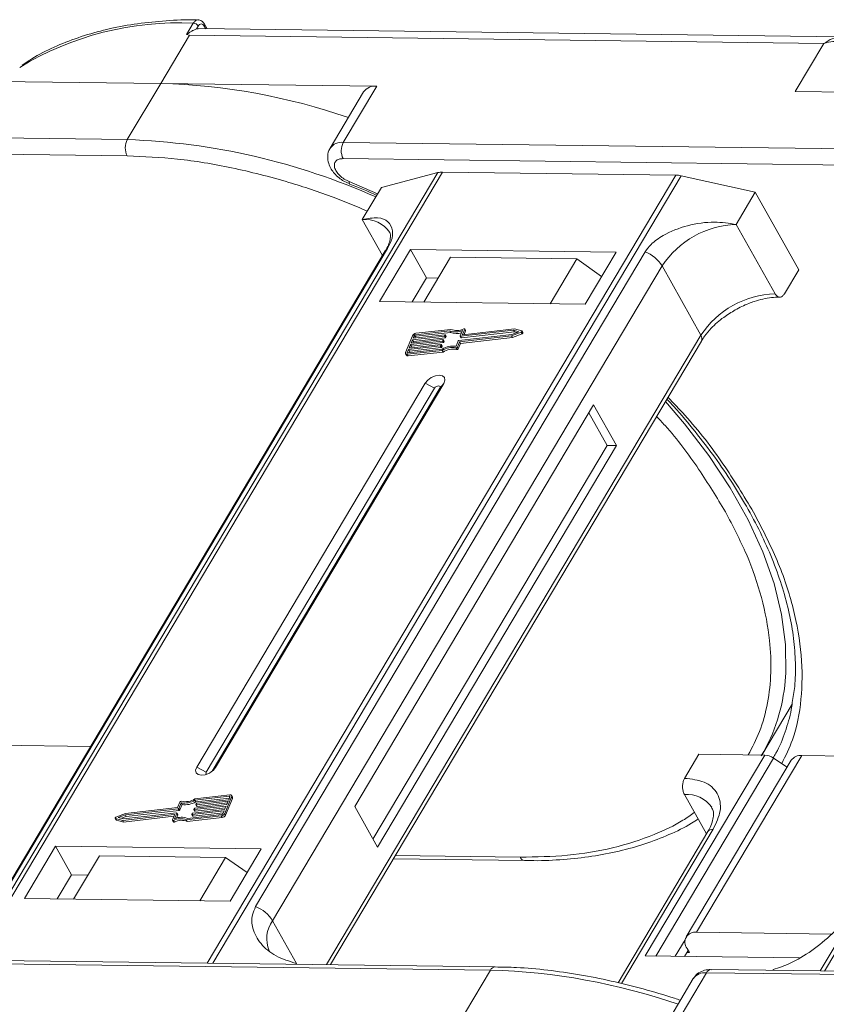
# Model space of a CAD drawing. Header units: millimetres. Extents: x -1214 to 867, y -361 to 1097.
# Tile 32 of 51: x 105 to 156, y 948 to 1010. Entities that reach past the tile are written whole.
import ezdxf

# ---------------------------------------------------------------- set-up
doc = ezdxf.new("R2010")
doc.units = ezdxf.units.MM

msp = doc.modelspace()

# ---------------------------------------------------------------- linework, layer by layer
at = {"color": 7, "linetype": 'Continuous', "lineweight": 15}
for p, q in [((115.504, 1009.445), (115.934, 1010.167)), ((116.132, 1009.798), (116.243, 1009.984)), ((156.854, 1009.298), (116.285, 1009.82)), ((116.627, 1009.979), (116.719, 1009.815)), ((116.804, 1009.814), (116.641, 1010.106)), ((113.88, 1006.363), (115.689, 1009.405)), ((115.504, 1009.445), (115.689, 1009.405)), ((115.689, 1009.405), (155.736, 1008.889)), ((155.736, 1008.889), (153.926, 1005.847)), ((100.25, 1006.538), (113.88, 1006.363)), ((113.88, 1006.363), (111.769, 1002.814)), ((127.511, 1006.187), (113.88, 1006.363)), ((125.4, 1002.638), (127.511, 1006.187)), ((126.679, 1005.824), (124.568, 1002.275)), ((153.926, 1005.847), (167.557, 1005.672)), ((111.769, 1002.814), (71.723, 1003.329)), ((71.71, 1002.307), (111.756, 1001.792)), ((165.446, 1002.123), (125.4, 1002.638)), ((125.387, 1001.617), (165.433, 1001.101)), ((131.373, 1000.736), (101.817, 951.042)), ((102.088, 951.038), (131.666, 1000.769)), ((146.388, 1000.58), (116.81, 950.849)), ((117.166, 950.844), (146.722, 1000.539)), ((127.807, 999.797), (131.373, 1000.736)), ((131.666, 1000.769), (146.388, 1000.58)), ((146.722, 1000.539), (151.401, 999.493)), ((125.432, 1000.193), (125.808, 1000.03)), ((127.564, 999.389), (125.767, 1000.176)), ((125.805, 1000.01), (125.8, 1000.012)), ((185.05, 1000.045), (155.493, 950.351)), ((155.765, 950.348), (185.343, 1000.078)), ((126.6, 997.769), (127.807, 999.797)), ((150.195, 997.465), (151.401, 999.493)), ((151.401, 999.493), (154.14, 994.604)), ((126.6, 997.769), (127.875, 995.494)), ((152.646, 993.09), (150.195, 997.465)), ((128.052, 995.791), (103.475, 954.469)), ((103.617, 954.622), (128.194, 995.944)), ((144.445, 995.735), (119.868, 954.413)), ((129.644, 995.891), (127.684, 992.595)), ((142.621, 995.724), (129.644, 995.891)), ((129.644, 995.891), (130.653, 994.089)), ((140.66, 992.428), (142.621, 995.724)), ((132.174, 995.398), (130.486, 992.559)), ((132.174, 995.398), (140.137, 995.296)), ((138.449, 992.457), (140.137, 995.296)), ((140.137, 995.296), (141.697, 994.17)), ((120.938, 953.521), (145.515, 994.843)), ((147.966, 990.469), (145.515, 994.843)), ((153.235, 993.083), (154.14, 994.604)), ((130.653, 994.089), (129.749, 992.569)), ((131.39, 994.08), (130.653, 994.089)), ((127.684, 992.595), (140.66, 992.428)), ((129.804, 990.278), (131.813, 990.505)), ((132.114, 990.75), (129.95, 990.505)), ((129.95, 990.505), (130.008, 990.402)), ((132.185, 990.842), (129.986, 990.593)), ((130.008, 990.402), (132.172, 990.647)), ((131.89, 990.395), (131.832, 990.498)), ((132.172, 990.647), (132.114, 990.75)), ((132.692, 990.14), (136.032, 990.518)), ((132.782, 990.425), (132.922, 990.766)), ((136.141, 990.783), (132.801, 990.406)), ((132.858, 990.303), (136.199, 990.681)), ((133.061, 990.846), (132.929, 990.526)), ((132.94, 990.507), (132.929, 990.526)), ((136.2, 990.874), (132.948, 990.507)), ((133.025, 990.515), (133.118, 990.743)), ((133.118, 990.768), (133.061, 990.87)), ((133.061, 990.846), (133.118, 990.743)), ((136.018, 990.432), (136.625, 990.673)), ((136.032, 990.518), (136.478, 990.695)), ((136.076, 990.329), (136.683, 990.57)), ((136.478, 990.695), (136.141, 990.783)), ((136.199, 990.681), (136.141, 990.783)), ((136.199, 990.681), (136.345, 990.642)), ((136.658, 990.754), (136.2, 990.874)), ((136.625, 990.673), (136.683, 990.57)), ((136.733, 990.639), (136.675, 990.742)), ((147.966, 990.469), (124.344, 950.752)), ((124.588, 950.749), (147.997, 990.107)), ((129.765, 990.442), (129.329, 989.381)), ((129.549, 989.658), (131.559, 989.886)), ((129.64, 989.88), (129.549, 989.658)), ((131.65, 990.107), (129.64, 989.88)), ((129.698, 989.777), (129.64, 989.88)), ((129.676, 989.968), (131.686, 990.195)), ((129.767, 990.189), (129.676, 989.968)), ((129.698, 989.777), (131.708, 990.004)), ((131.777, 990.416), (129.767, 990.189)), ((129.825, 990.086), (129.767, 990.189)), ((129.781, 989.98), (129.825, 990.086)), ((129.876, 990.454), (129.804, 990.278)), ((129.825, 990.086), (131.835, 990.313)), ((129.934, 990.351), (129.876, 990.454)), ((129.908, 990.289), (129.934, 990.351)), ((131.635, 989.776), (131.578, 989.879)), ((131.708, 990.004), (131.65, 990.107)), ((131.705, 990.176), (131.687, 990.132)), ((131.744, 990.029), (131.687, 990.132)), ((131.763, 990.086), (131.705, 990.189)), ((131.763, 990.073), (131.705, 990.176)), ((131.744, 990.029), (131.763, 990.073)), ((131.835, 990.313), (131.777, 990.416)), ((131.832, 990.486), (131.814, 990.442)), ((131.872, 990.339), (131.814, 990.442)), ((131.89, 990.383), (131.832, 990.486)), ((131.872, 990.339), (131.89, 990.383)), ((132.514, 989.773), (132.655, 990.115)), ((132.598, 989.719), (132.738, 990.061)), ((132.655, 989.616), (132.796, 989.958)), ((132.738, 990.061), (136.018, 990.432)), ((132.796, 989.958), (132.738, 990.061)), ((132.782, 990.412), (132.84, 990.309)), ((132.796, 989.958), (136.076, 990.329)), ((132.858, 990.303), (132.801, 990.406)), ((136.076, 990.329), (136.018, 990.432)), ((129.329, 989.306), (129.387, 989.203)), ((129.513, 989.57), (129.44, 989.393)), ((129.44, 989.393), (129.461, 989.355)), ((129.441, 989.267), (131.64, 989.515)), ((129.499, 989.164), (129.441, 989.267)), ((129.477, 989.355), (131.642, 989.6)), ((129.499, 989.164), (131.698, 989.412)), ((131.523, 989.797), (129.513, 989.57)), ((129.57, 989.467), (129.513, 989.57)), ((129.527, 989.361), (129.57, 989.467)), ((129.57, 989.467), (131.58, 989.694)), ((129.654, 989.67), (129.698, 989.777)), ((131.58, 989.694), (131.523, 989.797)), ((131.578, 989.867), (131.559, 989.823)), ((131.617, 989.72), (131.559, 989.823)), ((131.635, 989.764), (131.578, 989.867)), ((131.617, 989.72), (131.635, 989.764)), ((131.698, 989.412), (131.64, 989.515)), ((132.502, 989.67), (132.56, 989.567)), ((132.655, 989.616), (132.598, 989.719)), ((130.567, 987.449), (116.152, 963.213)), ((117.332, 963.198), (131.746, 987.434)), ((130.567, 987.449), (131.162, 987.135)), ((131.746, 987.434), (131.498, 987.131)), ((131.162, 987.135), (116.747, 962.899)), ((117.124, 962.963), (131.498, 987.131)), ((141.198, 986.086), (126.12, 960.735)), ((142.05, 983.52), (140.896, 985.579)), ((142.64, 983.513), (141.198, 986.086)), ((127.273, 958.676), (142.05, 983.52)), ((127.562, 958.161), (142.64, 983.513)), ((142.64, 983.513), (142.05, 983.52)), ((151.814, 963.976), (153.724, 967.187)), ((109.454, 964.521), (100.659, 964.634)), ((151.995, 963.973), (144.456, 951.298)), ((145.121, 951.29), (152.552, 963.782)), ((146.942, 962.506), (147.847, 964.027)), ((147.701, 952.789), (154.335, 963.943)), ((147.847, 964.027), (151.995, 963.973)), ((153.407, 963.211), (152.552, 963.782)), ((163.13, 963.83), (154.335, 963.943)), ((116.747, 962.899), (116.152, 963.213)), ((117.332, 963.198), (117.179, 963.011)), ((153.67, 963.653), (147.036, 952.498)), ((118.201, 961.373), (116.037, 961.128)), ((118.238, 961.461), (116.039, 961.212)), ((117.913, 960.286), (118.349, 961.347)), ((118.166, 961.158), (118.239, 961.335)), ((118.232, 961.318), (118.201, 961.373)), ((118.349, 961.347), (118.407, 961.244)), ((118.407, 961.319), (118.35, 961.422)), ((146.929, 961.484), (148.323, 958.996)), ((115.081, 961.009), (114.94, 960.667)), ((115.164, 960.955), (115.024, 960.613)), ((115.082, 960.51), (115.222, 960.852)), ((115.222, 960.852), (115.164, 960.955)), ((118.002, 960.76), (115.992, 960.533)), ((116.029, 960.621), (118.039, 960.848)), ((116.094, 961.025), (116.037, 961.128)), ((116.094, 961.025), (118.21, 961.264)), ((116.101, 960.861), (116.119, 960.905)), ((116.101, 960.849), (116.159, 960.746)), ((118.13, 961.069), (116.12, 960.842)), ((116.177, 960.739), (116.12, 960.842)), ((116.156, 960.931), (118.166, 961.158)), ((116.177, 960.739), (118.082, 960.955)), ((117.911, 960.539), (118.002, 960.76)), ((117.971, 960.183), (118.407, 961.244)), ((118.039, 960.848), (118.13, 961.069)), ((126.12, 960.735), (127.562, 958.161)), ((111.66, 960.296), (111.054, 960.055)), ((111.646, 960.21), (111.2, 960.033)), ((111.391, 959.983), (111.704, 960.107)), ((111.478, 959.853), (114.731, 960.221)), ((111.536, 959.75), (114.711, 960.11)), ((111.537, 959.944), (114.878, 960.322)), ((114.987, 960.588), (111.646, 960.21)), ((111.704, 960.107), (111.646, 960.21)), ((114.94, 960.667), (111.66, 960.296)), ((111.704, 960.107), (115.045, 960.485)), ((114.618, 959.882), (114.749, 960.202)), ((114.746, 960.194), (114.731, 960.221)), ((114.897, 960.303), (114.756, 959.961)), ((114.871, 959.999), (114.954, 960.2)), ((114.954, 960.213), (114.897, 960.316)), ((114.897, 960.303), (114.954, 960.2)), ((115.045, 960.485), (114.987, 960.588)), ((115.082, 960.51), (115.024, 960.613)), ((115.493, 959.886), (117.692, 960.135)), ((115.564, 959.978), (117.729, 960.223)), ((115.846, 960.242), (115.865, 960.286)), ((115.846, 960.23), (115.904, 960.127)), ((117.875, 960.45), (115.865, 960.223)), ((115.923, 960.12), (115.865, 960.223)), ((115.901, 960.311), (117.911, 960.539)), ((115.923, 960.12), (117.828, 960.336)), ((115.974, 960.552), (115.992, 960.596)), ((115.974, 960.539), (116.031, 960.436)), ((116.05, 960.43), (115.992, 960.533)), ((116.05, 960.43), (117.955, 960.645)), ((117.692, 960.135), (117.75, 960.032)), ((117.802, 960.273), (117.875, 960.45)), ((117.971, 960.183), (117.913, 960.286)), ((111.003, 959.986), (111.061, 959.883)), ((111.02, 959.974), (111.478, 959.853)), ((111.078, 959.871), (111.02, 959.974)), ((111.078, 959.871), (111.536, 959.75)), ((111.2, 960.033), (111.537, 959.944)), ((111.536, 959.75), (111.478, 959.853)), ((114.618, 959.857), (114.675, 959.755)), ((114.738, 959.748), (114.681, 959.851)), ((115.493, 959.886), (115.551, 959.783)), ((115.551, 959.783), (117.75, 960.032)), ((148.412, 959.144), (142.741, 949.61)), ((142.956, 949.557), (148.744, 959.289)), ((107.238, 958.219), (105.278, 954.924)), ((120.215, 958.052), (107.238, 958.219)), ((108.247, 956.418), (107.238, 958.219)), ((110.003, 957.622), (108.375, 954.884)), ((117.966, 957.519), (110.003, 957.622)), ((118.255, 954.757), (120.215, 958.052)), ((136.554, 957.529), (128.681, 957.631)), ((116.338, 954.781), (117.966, 957.519)), ((117.966, 957.519), (119.334, 956.572)), ((128.556, 957.421), (136.847, 957.314)), ((108.247, 956.418), (107.343, 954.897)), ((109.279, 956.405), (108.247, 956.418)), ((105.278, 954.924), (118.255, 954.757)), ((120.938, 953.521), (122.451, 950.82)), ((156.229, 952.679), (147.701, 952.789)), ((146.971, 952.31), (146.354, 951.274)), ((147.17, 951.646), (146.944, 951.266)), ((147.243, 951.518), (147.095, 951.519)), ((147.098, 951.775), (147.243, 951.518)), ((94.641, 950.923), (134.687, 950.407)), ((134.985, 950.615), (94.939, 951.131)), ((122.451, 950.82), (122.426, 950.777)), ((122.451, 950.82), (122.476, 950.776)), ((144.456, 951.298), (154.17, 951.173)), ((134.687, 950.407), (132.577, 946.858)), ((146.207, 946.683), (148.318, 950.232)), ((148.318, 950.232), (188.364, 949.716)), ((188.662, 949.924), (148.616, 950.44)), ((152.508, 950.39), (152.534, 950.433)), ((147.486, 949.868), (145.596, 946.691))]:
    msp.add_line(p, q, dxfattribs=at)
at = {"color": 7, "linetype": 'Continuous', "lineweight": 15, "flags": 128}
for points in [[(116.285, 1009.82), (116.233, 1009.818), (116.132, 1009.798)], [(125.8, 1000.012), (125.798, 1000.013), (125.776, 1000.043), (125.766, 1000.098), (125.767, 1000.176)], [(128.052, 995.791), (128.111, 995.87), (128.194, 995.944)], [(131.813, 990.505), (131.819, 990.505), (131.823, 990.504), (131.827, 990.503), (131.83, 990.501), (131.832, 990.498), (131.833, 990.494), (131.833, 990.49), (131.832, 990.486)], [(132.929, 990.526), (132.928, 990.521), (132.928, 990.517), (132.929, 990.514), (132.931, 990.511), (132.934, 990.509), (132.938, 990.507), (132.943, 990.506), (132.948, 990.507)], [(132.998, 990.877), (133.012, 990.882), (133.027, 990.884), (133.04, 990.883), (133.05, 990.88), (133.058, 990.874), (133.063, 990.866), (133.063, 990.856), (133.061, 990.846)], [(136.658, 990.754), (136.669, 990.749), (136.676, 990.741), (136.678, 990.73), (136.675, 990.717), (136.668, 990.704), (136.656, 990.692), (136.641, 990.681), (136.625, 990.673)], [(136.683, 990.57), (136.699, 990.578), (136.714, 990.589), (136.725, 990.601), (136.733, 990.614), (136.736, 990.627), (136.734, 990.638), (136.733, 990.639)], [(131.559, 989.886), (131.564, 989.886), (131.569, 989.885), (131.573, 989.884), (131.576, 989.881), (131.578, 989.879), (131.579, 989.875), (131.579, 989.871), (131.578, 989.867)], [(131.686, 990.195), (131.691, 990.195), (131.696, 990.195), (131.7, 990.193), (131.703, 990.191), (131.705, 990.188), (131.706, 990.185), (131.706, 990.181), (131.705, 990.176)], [(132.801, 990.406), (132.795, 990.405), (132.791, 990.406), (132.787, 990.408), (132.784, 990.41), (132.782, 990.413), (132.781, 990.416), (132.781, 990.42), (132.782, 990.425)], [(129.441, 989.267), (129.41, 989.266), (129.381, 989.27), (129.358, 989.279), (129.339, 989.292), (129.327, 989.31), (129.321, 989.331), (129.322, 989.355), (129.329, 989.381)], [(129.44, 989.393), (129.438, 989.385), (129.437, 989.377), (129.439, 989.37), (129.443, 989.364), (129.45, 989.359), (129.457, 989.356), (129.467, 989.355), (129.477, 989.355)], [(131.746, 987.434), (131.817, 987.629), (131.787, 987.795), (131.661, 987.907), (131.458, 987.949), (131.209, 987.913), (130.953, 987.806), (130.727, 987.643), (130.567, 987.449)], [(131.498, 987.131), (131.518, 987.186), (131.509, 987.233), (131.473, 987.266), (131.416, 987.277), (131.345, 987.267), (131.272, 987.237), (131.207, 987.19), (131.162, 987.135)], [(153.287, 968.661), (153.324, 969.142), (153.308, 970.96), (153.061, 972.852), (152.583, 974.803), (151.879, 976.797), (150.953, 978.818), (149.815, 980.85), (148.472, 982.877), (146.936, 984.881), (145.727, 986.291)], [(116.152, 963.213), (116.082, 963.019), (116.112, 962.853), (116.238, 962.74), (116.44, 962.699), (116.689, 962.735), (116.946, 962.842), (117.171, 963.005), (117.332, 963.198)], [(116.747, 962.899), (116.727, 962.844), (116.735, 962.796), (116.771, 962.764), (116.775, 962.763)], [(118.239, 961.335), (118.241, 961.343), (118.241, 961.351), (118.239, 961.358), (118.235, 961.364), (118.229, 961.369), (118.221, 961.372), (118.212, 961.373), (118.201, 961.373)], [(118.238, 961.461), (118.269, 961.462), (118.297, 961.458), (118.321, 961.449), (118.339, 961.436), (118.352, 961.418), (118.358, 961.397), (118.357, 961.373), (118.349, 961.347)], [(116.12, 960.842), (116.114, 960.842), (116.11, 960.843), (116.106, 960.844), (116.103, 960.846), (116.101, 960.849), (116.1, 960.853), (116.1, 960.857), (116.101, 960.861)], [(111.02, 959.974), (111.009, 959.979), (111.002, 959.987), (111, 959.998), (111.003, 960.01), (111.011, 960.024), (111.022, 960.036), (111.037, 960.047), (111.054, 960.055)], [(114.749, 960.202), (114.751, 960.207), (114.751, 960.211), (114.75, 960.214), (114.748, 960.217), (114.745, 960.219), (114.741, 960.221), (114.736, 960.221), (114.731, 960.221)], [(114.878, 960.322), (114.883, 960.322), (114.888, 960.322), (114.892, 960.32), (114.895, 960.318), (114.897, 960.315), (114.898, 960.311), (114.898, 960.308), (114.897, 960.303)], [(115.865, 960.223), (115.86, 960.223), (115.855, 960.224), (115.851, 960.225), (115.848, 960.227), (115.846, 960.23), (115.845, 960.234), (115.845, 960.238), (115.846, 960.242)], [(115.992, 960.533), (115.987, 960.532), (115.982, 960.533), (115.978, 960.535), (115.975, 960.537), (115.973, 960.54), (115.972, 960.543), (115.972, 960.547), (115.974, 960.552)], [(111.061, 959.883), (111.067, 959.876), (111.078, 959.871)], [(114.681, 959.851), (114.666, 959.846), (114.652, 959.844), (114.639, 959.845), (114.628, 959.848), (114.621, 959.854), (114.616, 959.862), (114.615, 959.871), (114.618, 959.882)], [(114.675, 959.755), (114.678, 959.751), (114.686, 959.745), (114.697, 959.742), (114.71, 959.741), (114.724, 959.743), (114.738, 959.748)], [(136.847, 957.314), (136.847, 957.314), (136.838, 957.314)], [(134.985, 950.615), (134.985, 950.615), (134.994, 950.615)]]:
    msp.add_lwpolyline(points, dxfattribs=at)
at = {"color": 7, "linetype": 'Continuous', "lineweight": 15}
for centre, radius, start, end in [((115.033, 990.815), 19.373, 87.33311, 121.27285), ((115.913, 1009.78), 0.388, 31.84251, 86.94255), ((116.531, 1010.054), 0.121, 321.99637, 25.22908), ((112.837, 967.042), 39.334, 70.88469, 88.48068), ((127.392, 1005.326), 0.869, 82.14794, 145.0614), ((112.748, 1002.29), 1.11, 151.86538, 206.65442), ((110.371, 960.964), 41.873, 65.93013, 88.08672), ((125.281, 1001.776), 0.87, 82.15926, 144.95097), ((126.379, 1002.115), 1.11, 151.86538, 206.65442), ((131.642, 999.671), 1.098, 88.72031, 104.14409), ((146.356, 998.942), 1.638, 77.08998, 88.8989), ((126.807, 995.963), 1.817, 33.1952, 96.53301), ((150.385, 991.638), 5.83, 91.86957, 146.65022), ((143.636, 993.675), 2.213, 31.86898, 68.55124), ((152.836, 987.263), 5.83, 91.86957, 146.65022), ((130.019, 990.309), 0.287, 96.59253, 152.29321), ((129.961, 990.41), 0.0955, 96.59253, 152.29321), ((132.498, 991.718), 1.042, 248.35959, 294.01857), ((132.546, 991.565), 0.991, 247.84687, 288.77105), ((132.555, 991.71), 0.943, 246.89164, 297.97103), ((133.094, 990.755), 0.0276, 333.09852, 26.5741), ((130.018, 990.307), 0.0955, 96.59253, 152.29321), ((131.644, 990.154), 0.0478, 276.59253, 332.29321), ((131.702, 990.051), 0.0478, 276.59253, 332.29321), ((131.75, 990.08), 0.0138, 333.02121, 26.65141), ((131.772, 990.464), 0.0478, 276.59253, 332.29321), ((131.829, 990.361), 0.0478, 276.59253, 332.29321), ((131.877, 990.389), 0.0138, 333.02121, 26.65141), ((132.697, 990.093), 0.0478, 96.59253, 152.29321), ((132.854, 990.321), 0.0183, 217.91724, 283.38081), ((147.687, 990.262), 0.346, 333.31625, 36.51573), ((131.517, 989.845), 0.0478, 276.59253, 332.29321), ((131.575, 989.742), 0.0478, 276.59253, 332.29321), ((131.623, 989.77), 0.0138, 333.02121, 26.65141), ((132.262, 988.529), 1.167, 78.13867, 122.23452), ((132.331, 988.411), 1.375, 82.36132, 120.10827), ((132.32, 988.426), 1.167, 78.13867, 122.23452), ((132.517, 989.759), 0.0903, 260.49805, 333.59787), ((132.575, 989.656), 0.0903, 260.49805, 333.59787), ((129.473, 989.271), 0.11, 217.91724, 283.38081), ((142.103, 969.605), 11.224, 329.554, 355.17808), ((151.939, 962.905), 1.07, 55.09609, 87.03844), ((154.255, 963.221), 0.727, 83.64232, 143.56702), ((118.334, 961.282), 0.0826, 333.02121, 26.65141), ((147.091, 959.581), 1.91, 35.13686, 94.86934), ((115.162, 960.969), 0.0903, 80.49805, 153.59787), ((115.347, 962.317), 1.375, 262.36132, 300.10827), ((115.416, 962.199), 1.167, 258.13867, 302.23452), ((115.405, 962.214), 1.375, 262.36132, 300.10827), ((116.161, 960.883), 0.0478, 96.59253, 152.29321), ((116.173, 960.757), 0.0183, 217.91724, 283.38081), ((115.18, 959.01), 1.042, 68.35959, 114.01857), ((114.942, 960.207), 0.0138, 333.02121, 26.65141), ((114.982, 960.635), 0.0478, 276.59253, 332.29321), ((115.039, 960.532), 0.0478, 276.59253, 332.29321), ((115.907, 960.264), 0.0478, 96.59253, 152.29321), ((115.919, 960.138), 0.0183, 217.91724, 283.38081), ((116.034, 960.574), 0.0478, 96.59253, 152.29321), ((116.046, 960.447), 0.0183, 217.91724, 283.38081), ((117.659, 960.419), 0.287, 276.59253, 332.29321), ((117.718, 960.318), 0.0955, 276.59253, 332.29321), ((117.717, 960.316), 0.287, 276.59253, 332.29321), ((115.123, 959.018), 0.943, 66.89164, 117.97103), ((115.181, 958.915), 0.943, 66.89164, 117.97103), ((148.704, 958.928), 0.363, 83.64232, 143.56702), ((136.89, 957.678), 0.367, 203.79329, 261.81678), ((119.059, 952.353), 2.213, 31.86898, 68.55124), ((122.475, 952.39), 1.909, 143.64522, 203.44279), ((147.592, 952.168), 0.631, 80.05661, 218.47393), ((135.016, 950.253), 0.363, 94.95278, 154.87747), ((133.565, 910.648), 39.775, 70.98296, 88.38241), ((148.199, 949.371), 0.869, 82.14794, 145.0614), ((148.647, 950.078), 0.363, 94.95278, 154.87747)]:
    msp.add_arc(centre, radius, start, end, dxfattribs=at)
for points, knots in [([(116.236, 1010.365), (116.111, 1010.369), (115.339, 1010.392), (113.983, 1010.314), (112.181, 1010.122), (110.465, 1009.792), (108.836, 1009.338), (107.313, 1008.749), (106.067, 1008.142), (105.388, 1007.681), (105.131, 1007.507)], [0, 0, 0, 0, 0.028003, 0.172997, 0.318679, 0.465032, 0.612121, 0.760093, 0.909192, 1, 1, 1, 1]), ([(116.132, 1009.798), (116.078, 1009.779), (115.977, 1009.743), (115.801, 1009.649), (115.677, 1009.567), (115.599, 1009.508), (115.57, 1009.486), (115.55, 1009.471), (115.536, 1009.461), (115.526, 1009.454), (115.518, 1009.449), (115.512, 1009.446), (115.508, 1009.445), (115.506, 1009.445), (115.505, 1009.445), (115.504, 1009.445)], [0, 0, 0, 0, 0.2957548, 0.5469045, 0.8048987, 0.8684268, 0.9109808, 0.9394832, 0.9586658, 0.9717155, 0.9838198, 0.9901897, 0.9948648, 0.9986566, 1, 1, 1, 1]), ([(115.934, 1010.167), (115.969, 1010.215), (116.044, 1010.319), (116.155, 1010.376), (116.221, 1010.372), (116.236, 1010.371)], [0, 0, 0, 0, 0.40041, 0.863065, 1, 1, 1, 1]), ([(116.641, 1010.106), (116.616, 1010.144), (116.566, 1010.222), (116.464, 1010.307), (116.35, 1010.364), (116.27, 1010.371), (116.231, 1010.375)], [0, 0, 0, 0, 0.2410888, 0.4906922, 0.7449678, 1, 1, 1, 1]), ([(116.243, 1009.984), (116.272, 1010.022), (116.329, 1010.098), (116.437, 1010.13), (116.544, 1010.096), (116.599, 1010.018), (116.627, 1009.979)], [0, 0, 0, 0, 0.25078, 0.500121, 0.749952, 1, 1, 1, 1]), ([(155.736, 1008.889), (155.908, 1009.003), (156.251, 1009.229), (156.625, 1009.275), (156.811, 1009.298)], [0, 0, 0, 0, 0.502449, 1, 1, 1, 1]), ([(157.908, 1008.521), (157.762, 1008.639), (157.471, 1008.874), (156.891, 1009.019), (156.295, 1009.034), (155.923, 1008.938), (155.736, 1008.889)], [0, 0, 0, 0, 0.249813, 0.499365, 0.748692, 1, 1, 1, 1]), ([(111.756, 1001.792), (112.805, 1001.747), (114.935, 1001.655), (118.372, 1001.085), (121.692, 1000.237), (124.569, 999.291), (126.218, 998.6), (126.92, 998.305)], [0, 0, 0, 0, 0.220576, 0.447993, 0.68181, 0.864583, 1, 1, 1, 1]), ([(124.576, 1002.271), (124.566, 1002.259), (124.454, 1002.13), (124.393, 1001.774), (124.443, 1001.335), (124.617, 1000.967), (124.84, 1000.665), (125.109, 1000.403), (125.328, 1000.26), (125.432, 1000.193)], [0, 0, 0, 0, 0.019311, 0.2130593, 0.415477, 0.5731994, 0.7063854, 0.8618882, 1, 1, 1, 1]), ([(125.767, 1000.176), (125.662, 1000.223), (125.448, 1000.322), (125.164, 1000.546), (124.952, 1000.799), (124.838, 1001.053), (124.824, 1001.285), (124.919, 1001.473), (125.111, 1001.597), (125.297, 1001.61), (125.387, 1001.617)], [0, 0, 0, 0, 0.121551, 0.25, 0.378449, 0.5, 0.621551, 0.75, 0.878449, 1, 1, 1, 1]), ([(125.805, 1000.009), (125.81, 1000.008), (126.38, 999.798), (126.948, 999.548), (127.511, 999.299)], [0, 0, 0, 0, 0.008893, 1, 1, 1, 1]), ([(128.194, 995.944), (128.279, 996.111), (128.499, 996.54), (128.543, 997.16), (128.275, 997.686), (127.617, 997.952), (126.941, 997.83), (126.6, 997.769)], [0, 0, 0, 0, 0.111335, 0.286497, 0.521289, 0.758582, 1, 1, 1, 1]), ([(150.195, 997.465), (149.742, 997.534), (148.758, 997.683), (147.117, 997.448), (145.745, 996.903), (144.847, 996.283), (144.561, 995.893), (144.445, 995.735)], [0, 0, 0, 0, 0.222481, 0.483081, 0.73977, 0.893878, 1, 1, 1, 1]), ([(128.326, 996.961), (128.327, 996.96), (128.358, 996.922), (128.371, 996.853), (128.381, 996.609), (128.29, 996.271), (128.176, 995.981), (128.059, 995.809), (128.046, 995.79)], [0, 0, 0, 0, 0.005744, 0.306611, 0.531667, 0.753453, 0.971797, 1, 1, 1, 1]), ([(153.235, 993.083), (153.198, 993.032), (153.124, 992.929), (152.984, 992.866), (152.843, 992.882), (152.726, 992.966), (152.668, 993.055), (152.646, 993.09)], [0, 0, 0, 0, 0.214694, 0.429388, 0.644082, 0.858775, 1, 1, 1, 1]), ([(150.141, 992.073), (150.421, 992.216), (150.814, 992.418), (151.403, 992.629), (151.891, 992.765), (152.439, 992.862), (152.77, 992.87), (152.938, 992.875)], [0, 0, 0, 0, 0.294099, 0.412703, 0.605791, 0.800293, 1, 1, 1, 1]), ([(148.008, 990.108), (148.07, 990.212), (148.229, 990.479), (148.573, 990.876), (148.986, 991.27), (149.484, 991.674), (149.89, 991.92), (150.141, 992.073)], [0, 0, 0, 0, 0.149323, 0.380846, 0.555425, 0.724977, 1, 1, 1, 1]), ([(145.819, 986.444), (145.967, 986.286), (146.602, 985.612), (147.621, 984.385), (148.865, 982.768), (149.985, 981.123), (150.982, 979.466), (151.845, 977.805), (152.567, 976.153), (153.143, 974.516), (153.569, 972.905), (153.844, 971.324), (153.955, 969.784), (153.931, 968.427), (153.795, 967.62), (153.738, 967.284)], [0, 0, 0, 0, 0.024561, 0.104913, 0.186075, 0.267836, 0.35005, 0.43263, 0.515544, 0.598811, 0.68251, 0.766798, 0.85192, 0.938225, 1, 1, 1, 1]), ([(151.289, 979.311), (150.672, 980.326), (149.421, 982.383), (147.558, 984.822), (146.245, 986.182), (145.885, 986.556)], [0, 0, 0, 0, 0.414046, 0.839231, 1, 1, 1, 1]), ([(145.168, 985.35), (145.349, 985.158), (146.359, 984.081), (147.866, 982.058), (148.974, 980.233), (149.519, 979.334)], [0, 0, 0, 0, 0.099738, 0.556742, 1, 1, 1, 1]), ([(149.519, 979.334), (149.987, 978.435), (150.936, 976.609), (151.862, 973.878), (152.343, 971.385), (152.429, 969.172), (152.211, 967.245), (151.746, 965.493), (151.208, 964.466), (150.956, 963.987)], [0, 0, 0, 0, 0.15781, 0.320513, 0.487796, 0.61856, 0.74934, 0.882886, 1, 1, 1, 1]), ([(153.067, 963.438), (153.313, 963.931), (153.933, 965.176), (154.359, 967.475), (154.392, 970.249), (153.872, 973.197), (152.882, 976.234), (151.818, 978.289), (151.289, 979.311)], [0, 0, 0, 0, 0.1158779, 0.29247, 0.4705948, 0.6487058, 0.8253049, 1, 1, 1, 1]), ([(153.738, 967.284), (153.719, 967.139), (153.633, 966.495), (153.292, 965.428), (152.906, 964.408), (152.584, 963.897), (152.522, 963.798)], [0, 0, 0, 0, 0.112971, 0.502106, 0.903347, 1, 1, 1, 1]), ([(146.942, 962.506), (146.912, 962.443), (146.85, 962.318), (146.81, 962.077), (146.815, 961.832), (146.86, 961.626), (146.909, 961.524), (146.929, 961.484)], [0, 0, 0, 0, 0.214694, 0.429388, 0.644082, 0.858775, 1, 1, 1, 1]), ([(148.744, 959.289), (148.932, 959.689), (149.221, 960.303), (149.2, 961.047), (149.026, 961.56), (148.679, 961.977), (148.056, 962.383), (147.381, 962.457), (146.942, 962.506)], [0, 0, 0, 0, 0.239457, 0.368361, 0.5, 0.631639, 0.760543, 1, 1, 1, 1]), ([(148.64, 960.669), (148.678, 960.605), (148.76, 960.462), (148.778, 960.149), (148.697, 959.744), (148.567, 959.397), (148.432, 959.191), (148.401, 959.143)], [0, 0, 0, 0, 0.209538, 0.461851, 0.698708, 0.93023, 1, 1, 1, 1]), ([(147.557, 960.363), (147.32, 960.191), (146.568, 959.644), (144.876, 958.853), (142.47, 958.074), (139.625, 957.586), (137.567, 957.548), (136.554, 957.529)], [0, 0, 0, 0, 0.088379, 0.281114, 0.527625, 0.767419, 1, 1, 1, 1]), ([(136.84, 957.327), (137.035, 957.321), (137.878, 957.294), (139.303, 957.372), (141.105, 957.565), (142.821, 957.895), (144.451, 958.348), (145.971, 958.94), (147.09, 959.474), (147.653, 959.851), (147.792, 959.944)], [0, 0, 0, 0, 0.044979, 0.193875, 0.343478, 0.493769, 0.644816, 0.79677, 0.949881, 1, 1, 1, 1]), ([(119.868, 954.413), (119.788, 954.237), (119.581, 953.784), (119.656, 952.949), (120.14, 952.04), (121.099, 951.236), (121.998, 950.959), (122.451, 950.82)], [0, 0, 0, 0, 0.111335, 0.286497, 0.521289, 0.758582, 1, 1, 1, 1]), ([(152.534, 950.433), (152.883, 950.549), (153.642, 950.802), (154.968, 951.598), (156.12, 952.536), (156.908, 953.354), (157.182, 953.764), (157.294, 953.931)], [0, 0, 0, 0, 0.222481, 0.483081, 0.73977, 0.893878, 1, 1, 1, 1]), ([(146.672, 948.499), (146.552, 948.541), (145.769, 948.815), (144.311, 949.231), (142.302, 949.738), (140.288, 950.134), (138.29, 950.417), (136.514, 950.58), (135.436, 950.596), (134.992, 950.602)], [0, 0, 0, 0, 0.029689, 0.194293, 0.362198, 0.532551, 0.704743, 0.878345, 1, 1, 1, 1]), ([(148.617, 950.43), (148.575, 950.433), (148.399, 950.447), (148.094, 950.373), (147.731, 950.197), (147.577, 949.979), (147.504, 949.877)], [0, 0, 0, 0, 0.09315, 0.394213, 0.715265, 1, 1, 1, 1])]:
    msp.add_open_spline(points, degree=3, knots=knots, dxfattribs=at)

doc.saveas('drawing.dxf')
